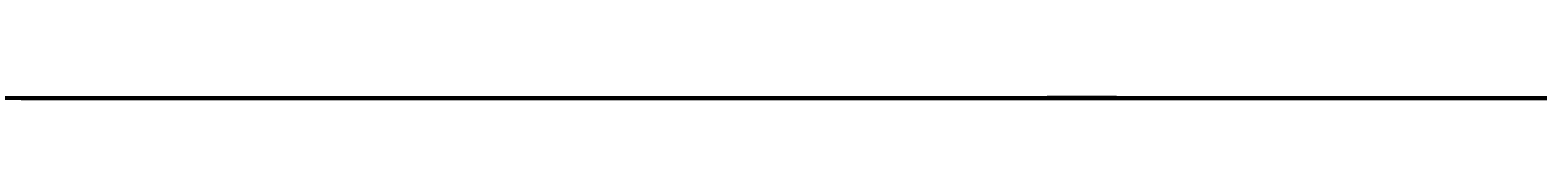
# Model space of a CAD drawing. Header units: millimetres. Extents: x -12354389001 to 271431, y -126469 to 48347.
# Tile 17 of 79: x -12346506158 to -12346140128, y -42877 to -42182. Entities that reach past the tile are written whole.
import ezdxf
from ezdxf.enums import TextEntityAlignment as Align

# ---------------------------------------------------------------- set-up
doc = ezdxf.new("R2010")
doc.units = ezdxf.units.MM
for name, pattern in [('1', [0]), ('4', [5, 3, -2]), ('BGS', [10, 0, 10])]:
    doc.linetypes.add(name, pattern=pattern)
doc.layers.get('0').update_dxf_attribs({"lineweight": 9})
doc.layers.add('00 opisy', color=7, linetype='Continuous', lineweight=25)
doc.layers.add('EBUPP', color=7, linetype='1', lineweight=30)
for name, color, linetype in [('EADOD', 7, 'Continuous'), ('EDZPD', 3, '1'), ('SDROK', 7, 'Continuous'), ('SDRPK', 7, '1'), ('SZOPO', 7, 'BGS'), ('SZZPZ', 102, 'Continuous'), ('UCCOO', 6, 'Continuous'), ('UCCPOR', 6, '1'), ('UCCTO', 6, 'Continuous'), ('UEEOA', 1, 'Continuous'), ('UEEOO', 1, 'Continuous'), ('UEEPA', 1, '1'), ('UEEPON', 1, '1'), ('UEETO', 1, 'Continuous'), ('UGGOO', 2, 'Continuous'), ('UGGPOR', 2, '1'), ('UKKOA', 7, 'Continuous'), ('UKKOO', 1, 'Continuous'), ('UKKPA', 1, '1'), ('UKKPB', 1, '1'), ('UKKTO', 1, 'Continuous'), ('UTTOO', 2, 'Continuous'), ('UTTPO', 1, '1'), ('UTTTO', 2, 'Continuous'), ('UWWOA', 5, 'Continuous'), ('UWWOO', 5, 'Continuous'), ('UWWPA', 5, '1'), ('UWWPO', 5, '4'), ('UWWTO', 5, 'Continuous'), ('WUKOS', 7, 'Continuous'), ('WUKPS', 7, '1'), ('ZAKRES', 2, '1')]:
    doc.layers.add(name, color=color, linetype=linetype)
doc.styles.get("Standard").update_dxf_attribs({"font": 'arial.ttf'})

# ---------------------------------------------------------------- blocks, each defined once
blk = doc.blocks.new('KCI')
for p, q in [((3.17, 0.5), (5, 0)), ((0, 0), (3.17, 0)), ((3.17, -0.5), (5, 0))]:
    blk.add_line(p, q)
blk = doc.blocks.new('DLI')
blk.add_circle((0, 0), 0.09)
for centre, start, end in [((0, 0.750093), 30.14144, 149.85856), ((-0.713298, 0.231779), 102.145781, 221.858708), ((0.713298, 0.231779), 318.141292, 77.854219), ((-0.440797, -0.606751), 174.149498, 293.852913), ((0.440797, -0.606751), 246.147087, 5.850502)]:
    blk.add_arc(centre, 0.75, start, end)
blk = doc.blocks.new('TRA')
for p, q in [((-5.5, 2.7539), (-5.5, 1.7539)), ((-4.5, 2.7539), (-4.5, 1.7539)), ((4.5, 2.7539), (4.5, 1.7539)), ((5.5, 2.7539), (5.5, 1.7539)), ((-0.5, -2.2461), (-0.5, -3.2461)), ((0.5, -2.2461), (0.5, -3.2461))]:
    blk.add_line(p, q)
blk = doc.blocks.new('DIG')
for p, q in [((-0.6024, 0.1875), (-0.9874, 1.3242)), ((-0.9874, 1.3242), (-0.0078, 0.6309)), ((-0.0078, 0.6309), (0.9542, 1.3483)), ((0.9542, 1.3483), (0.5976, 0.2024)), ((-1.5645, -0.5299), (-0.6024, 0.1875)), ((0.5976, 0.2024), (1.5772, -0.4909)), ((-0.3645, -0.515), (-1.5645, -0.5299)), ((0.0205, -1.6517), (-0.3645, -0.515)), ((0.3772, -0.5058), (0.0205, -1.6517)), ((1.5772, -0.4909), (0.3772, -0.5058))]:
    blk.add_line(p, q)
blk.add_circle((0, 0), 0.09)
blk = doc.blocks.new('PNN')
for p, q in [((5.2, 0), (4.0686, 1.1314)), ((1.2, 0), (9.2, 0)), ((5.2, 0), (4.0686, -1.1314))]:
    blk.add_line(p, q)
blk = doc.blocks.new('SLS')
blk.add_circle((0, 0), 0.35)
blk = doc.blocks.new('LAT')
for p, q in [((0, 1.2), (0, 2)), ((-2, 0), (-1.2, 0)), ((1.2, 0), (2, 0)), ((0, -1.2), (0, -2))]:
    blk.add_line(p, q)
blk = doc.blocks.new('STE')
for p, q in [((-1, 0.5), (-1, -0.5)), ((1, 0.5), (1, -0.5)), ((-1, 0), (1, 0))]:
    blk.add_line(p, q)
blk = doc.blocks.new('WLD')
for p, q in [((0.75, 0.5), (-0.75, 0.5)), ((-0.75, 0.5), (-0.75, -0.5)), ((0.75, -0.5), (0.75, 0.5)), ((-0.75, -0.5), (0.75, -0.5))]:
    blk.add_line(p, q)
blk = doc.blocks.new('KRA')
for p, q in [((-0.75, -0.3571), (-0.75, 0.3571)), ((-0.75, 0.3571), (0.75, 0.3571)), ((-0.25, -0.3571), (-0.25, 0.3571)), ((0.25, -0.3571), (0.25, 0.3571)), ((0.75, 0.3571), (0.75, -0.3571)), ((0.75, -0.3571), (-0.75, -0.3571))]:
    blk.add_line(p, q)
blk = doc.blocks.new('WLZ')
blk.add_circle((0, 0), 0.4)
blk = doc.blocks.new('ZAS')
for p, q in [((0.25, 0.25), (-0.25, 0.25)), ((-0.25, 0.25), (-0.25, -0.25)), ((0.25, -0.25), (0.25, 0.25)), ((-0.25, -0.25), (0.25, -0.25))]:
    blk.add_line(p, q)
blk = doc.blocks.new('HYP')
for p, q in [((0, 1.5), (-0.5303, 0.9697)), ((0, 1.5), (0.5303, 0.9697)), ((0, 0.75), (0, 1.5))]:
    blk.add_line(p, q)
blk.add_circle((0, 0), 0.75)
blk = doc.blocks.new('WLM')
for p, q in [((0.35, 0.35), (-0.35, 0.35)), ((-0.35, 0.35), (-0.35, -0.35)), ((0.35, -0.35), (0.35, 0.35)), ((-0.35, -0.35), (0.35, -0.35))]:
    blk.add_line(p, q)
blk = doc.blocks.new('WSP')
blk.add_circle((0, 0), 0.09)
blk = doc.blocks.new('Wrocławska 82')
at = {"layer": 'EBUPP', "linetype": '1'}
for p, q in [((-295446.32, 34191.83), (-295446.63, 34189.1)), ((-295438.59, 34190.94), (-295446.32, 34191.83)), ((-295446.63, 34189.1), (-295443.54, 34188.74)), ((-295447.28, 34082.76), (-295432.95, 34121.97)), ((-295455.91, 34074.51), (-295452.23, 34084.57)), ((-295452.23, 34084.57), (-295447.28, 34082.76)), ((-295435.76, 34067.15), (-295455.91, 34074.51)), ((-295461.79, 34046.45), (-295415.33, 34028.85)), ((-295419.92, 34016.73), (-295466.38, 34034.33)), ((-295443.64, 33989.96), (-295449.99, 33972.18)), ((-295437.03, 33970.31), (-295449.12, 33974.63)), ((-295449.99, 33972.18), (-295437.91, 33967.87)), ((-295456.68, 33956.62), (-295446.66, 33952.95)), ((-295446.66, 33952.95), (-295458.59, 33920.43)), ((-295466.68, 33859.01), (-295452.11, 33853.72)), ((-295452.11, 33853.72), (-295452.01, 33854)), ((-295452.01, 33854), (-295439.07, 33849.31)), ((-295454.36, 33846.94), (-295469.13, 33852.29)), ((-295439.07, 33849.31), (-295447.25, 33826.72)), ((-295460.02, 33831.35), (-295454.36, 33846.94)), ((-295447.25, 33826.72), (-295460.02, 33831.35)), ((-295457.27, 33804.31), (-295454.27, 33803.22)), ((-295454.27, 33803.22), (-295454.12, 33803.63)), ((-295454.12, 33803.63), (-295453.55, 33803.43)), ((-295453.55, 33803.43), (-295453.7, 33803)), ((-295453.7, 33803), (-295450.46, 33801.83)), ((-295450.46, 33801.83), (-295450.29, 33802.29)), ((-295450.29, 33802.29), (-295449.79, 33802.11)), ((-295449.79, 33802.11), (-295453.19, 33792.73)), ((-295453.54, 33793.27), (-295456.72, 33794.42)), ((-295453.67, 33792.91), (-295453.54, 33793.27)), ((-295453.19, 33792.73), (-295453.67, 33792.91)), ((-295511.42, 33777.7), (-295435.98, 33750)), ((-295485.4, 33750), (-295432.48, 33730.57))]:
    blk.add_line(p, q, dxfattribs=at)
at = {"layer": 'EDZPD', "linetype": '1'}
for p, q in [((-295479.51, 34183.77), (-295384.38, 34173.49)), ((-295457.47, 34172.26), (-295437.8, 34169.78)), ((-295433.2, 33724), (-295471.7, 33737.6))]:
    blk.add_line(p, q, dxfattribs=at)
at = {"layer": 'SDRPK', "linetype": '1'}
for p, q in [((-295459.84, 34193.22), (-295447.9, 34191.93)), ((-295448.34, 34184.44), (-295447.9, 34191.93)), ((-295462.46, 34185.87), (-295448.34, 34184.44)), ((-295457.12, 34183.64), (-295431.56, 34181.24)), ((-295480.18, 34182.25), (-295452.96, 34179.36)), ((-295452.96, 34179.36), (-295419.35, 34175.74)), ((-295432.73, 34171.64), (-295458.81, 34174.49)), ((-295448.34, 34170.33), (-295448.73, 34167.4)), ((-295446.58, 34167.21), (-295446.23, 34170.07)), ((-295448.73, 34167.4), (-295458.8, 34152.71)), ((-295457.03, 34152.07), (-295446.58, 34167.21)), ((-295450.75, 34131.44), (-295445.52, 34138.4)), ((-295455.47, 34118), (-295450.75, 34131.44)), ((-295447.84, 34115.94), (-295446.49, 34120.13)), ((-295450.03, 34109.72), (-295447.84, 34115.94)), ((-295439.71, 34103.56), (-295448.08, 34106.64)), ((-295454.02, 34098.26), (-295453.32, 34100.18)), ((-295457.8, 34087.53), (-295454.02, 34098.26)), ((-295447.77, 34071.43), (-295451.95, 34059.84)), ((-295448.97, 34059.28), (-295444.99, 34070.48)), ((-295446.01, 34067.6), (-295448.79, 34068.6)), ((-295436.5, 34019.71), (-295473.36, 34033.17)), ((-295453.1, 33971.38), (-295445.38, 33994)), ((-295491.77, 33984.54), (-295453.34, 33969.98)), ((-295452.85, 33971.28), (-295453.1, 33971.38)), ((-295453.34, 33969.98), (-295452.85, 33971.28)), ((-295462.42, 33970.29), (-295444.35, 33963.69)), ((-295410.63, 33947.38), (-295457.79, 33964.92)), ((-295454.07, 33905.57), (-295455.02, 33903.03)), ((-295451.37, 33904.53), (-295454.07, 33905.54)), ((-295452.32, 33902.01), (-295451.37, 33904.53)), ((-295455.02, 33903.03), (-295452.32, 33902.01)), ((-295480.39, 33869.54), (-295448.54, 33857.8)), ((-295459.76, 33867.95), (-295441.94, 33861.45)), ((-295448.54, 33857.8), (-295437.69, 33853.86)), ((-295444.25, 33823.23), (-295462.92, 33830.18)), ((-295442.4, 33803.03), (-295446.7, 33790.88)), ((-295453.97, 33786.16), (-295472.06, 33792.9)), ((-295440.08, 33780.91), (-295453.97, 33786.16)), ((-295495.03, 33738.82), (-295432.79, 33719))]:
    blk.add_line(p, q, dxfattribs=at)
at = {"layer": 'SDRPK', "linetype": '4'}
for p, q in [((-295448.78, 34184.97), (-295448.3, 34191.67)), ((-295461.75, 34186.3), (-295448.78, 34184.97)), ((-295460.8, 34181.7), (-295448.27, 34180.34)), ((-295448.27, 34180.34), (-295436.12, 34179.3)), ((-295456.43, 34152.02), (-295452.39, 34157.91)), ((-295447.12, 34137.6), (-295445.09, 34141.56)), ((-295460.27, 34138.5), (-295448.53, 34134.36)), ((-295449.46, 34135.41), (-295447.12, 34137.6)), ((-295461.26, 34136.78), (-295449.8, 34132.69)), ((-295450.43, 34131.86), (-295462.65, 34136.22)), ((-295450.03, 34109.72), (-295453.32, 34100.18)), ((-295441.37, 34101.05), (-295447.69, 34083.56)), ((-295452.58, 34085.43), (-295456.55, 34074.19)), ((-295447.69, 34083.56), (-295452.58, 34085.43)), ((-295456.55, 34074.19), (-295447.98, 34071.03)), ((-295447.68, 34067.72), (-295447.53, 34068.14)), ((-295446.82, 34067.65), (-295447.6, 34067.93)), ((-295446.74, 34067.86), (-295446.9, 34067.43)), ((-295446.9, 34067.43), (-295447.68, 34067.72)), ((-295451.31, 34061.6), (-295464.85, 34066.58)), ((-295464.74, 34065.08), (-295451.79, 34060.28)), ((-295448.5, 34060.59), (-295440.97, 34057.8)), ((-295442.5, 34056.86), (-295448.98, 34059.25)), ((-295456.05, 34045.58), (-295453.96, 34044.79)), ((-295456.18, 34045.24), (-295454.09, 34044.44)), ((-295453.96, 34044.79), (-295454.4, 34043.65)), ((-295449.69, 34041.86), (-295449.26, 34043)), ((-295449.26, 34043), (-295446.89, 34042.11)), ((-295449.39, 34042.66), (-295447.02, 34041.76)), ((-295446.89, 34042.11), (-295447.32, 34040.97)), ((-295467.77, 34033.76), (-295452.61, 34028.03)), ((-295472.91, 34033.4), (-295435.28, 34019.81)), ((-295452.61, 34028.03), (-295451.73, 34027.13)), ((-295451.73, 34027.13), (-295432.45, 34020)), ((-295441.2, 34000), (-295450.94, 33972.25)), ((-295452.29, 33955.01), (-295449.75, 33961.92)), ((-295451.16, 33954.6), (-295448.63, 33961.51)), ((-295441.26, 33958.77), (-295453.72, 33925.24)), ((-295451.84, 33956.22), (-295450.72, 33955.81)), ((-295445.65, 33946.96), (-295444.05, 33946.37)), ((-295445.52, 33942.4), (-295455.9, 33914.25)), ((-295453.72, 33925.24), (-295455.94, 33919.46)), ((-295446.53, 33917.08), (-295458.82, 33882.62)), ((-295458.82, 33882.62), (-295446.53, 33917.08)), ((-295429.86, 33910.98), (-295446.53, 33917.08)), ((-295446.53, 33917.08), (-295429.86, 33910.98)), ((-295457.46, 33909.19), (-295450.34, 33906.75)), ((-295460.02, 33908.25), (-295450.89, 33905.06)), ((-295458.82, 33882.62), (-295442.33, 33876.55)), ((-295442.33, 33876.55), (-295458.82, 33882.62)), ((-295447.48, 33852.36), (-295445.86, 33856.83)), ((-295446.13, 33851.87), (-295444.51, 33856.34)), ((-295438.36, 33848.21), (-295446.26, 33826.9)), ((-295446.26, 33826.9), (-295441.43, 33824.26)), ((-295446.34, 33824.01), (-295445.52, 33826.22)), ((-295449.79, 33802.11), (-295447.84, 33807.52)), ((-295431.98, 33729.43), (-295487.54, 33750))]:
    blk.add_line(p, q, dxfattribs=at)
at = {"layer": 'SDRPK', "linetype": '1'}
for centre, radius, start, end in [((-295443.5958, 34118.1265), 3.52, 81.73878, 145.30764), ((-295446.751, 34109.6387), 3.28, 178.57974, 246.09744), ((-295448.2983, 34095.6568), 7.5, 64.92658, 95.67506), ((-295449.0712, 34098.5801), 4.54, 89.6058, 159.36578), ((-295454.0455, 34060.9472), 2.37, 272.79305, 332.14933), ((-295445.7896, 34058.3273), 3.32, 163.3239, 238.38502), ((-295455.2073, 34063.6104), 5.19, 242.42299, 284.24768), ((-295446.753, 34061.903), 6.45, 263.08097, 301.94769)]:
    blk.add_arc(centre, radius, start, end, dxfattribs=at)
at = {"layer": 'SZOPO', "linetype": 'BGS'}
for p, q in [((-295410.41, 34165.91), (-295457.88, 34171.76)), ((-295451.74, 34157.81), (-295450.71, 34159.36)), ((-295452.65, 34158.4), (-295451.74, 34157.81)), ((-295444.59, 33789.79), (-295453.1, 33792.96)), ((-295502.71, 33750), (-295351.53, 33696.25))]:
    blk.add_line(p, q, dxfattribs=at)
at = {"layer": 'UCCOO'}
blk.add_line((-295454.7166, 34048.418), (-295448.3978, 34048.418), dxfattribs=at)
at = {"layer": 'UCCPOR', "linetype": '1'}
for p, q in [((-295439.35, 34040.47), (-295455.39, 34046.46)), ((-295456.55, 34046.21), (-295442.78, 34040.98)), ((-295436.37, 33865.02), (-295455.6, 33872.06)), ((-295436.66, 33864.25), (-295455.88, 33871.29)), ((-295441.19, 33804.67), (-295453.62, 33770.84)), ((-295447.67, 33784.31), (-295440.6, 33803.86)), ((-295452.26, 33771.63), (-295447.67, 33784.31)), ((-295452.26, 33771.63), (-295439.85, 33770.01)), ((-295453.62, 33770.84), (-295458.28, 33758.23)), ((-295457.44, 33757.92), (-295452.53, 33770.7)), ((-295444.81, 33769.71), (-295452.53, 33770.7))]:
    blk.add_line(p, q, dxfattribs=at)
at = {"layer": 'UCCTO'}
for p, q in [((-295455.67, 34047.25), (-295454.1498, 34045.2181)), ((-295454.1498, 34045.2181), (-295445.8441, 34045.2181))]:
    blk.add_line(p, q, dxfattribs=at)
at = {"layer": 'UEEPON', "linetype": '1'}
for p, q in [((-295446.08, 34189.02), (-295442.12, 34181.59)), ((-295455.99, 34182.85), (-295453.19, 34182.6)), ((-295453.19, 34182.6), (-295446.96, 34182.04)), ((-295446.96, 34182.04), (-295435.24, 34180.95)), ((-295459.33, 34173.23), (-295452.46, 34172.41)), ((-295452.46, 34172.41), (-295436.9, 34170.36)), ((-295455, 34170.52), (-295439.41, 34167.97)), ((-295445.53, 34144.07), (-295446.41, 34141.44)), ((-295446.68, 34141.02), (-295448.39, 34136.22)), ((-295456.84, 34138.47), (-295454.21, 34137.51)), ((-295454.21, 34137.51), (-295449.86, 34135.92)), ((-295448.39, 34136.22), (-295451.46, 34132.13)), ((-295448.8, 34135.87), (-295448.39, 34136.22)), ((-295451.46, 34132.13), (-295452.66, 34128.65)), ((-295452.66, 34128.65), (-295453.38, 34126.59)), ((-295453.38, 34126.59), (-295454.31, 34123.94)), ((-295454.31, 34123.94), (-295456.23, 34118.45)), ((-295461.68, 34063.04), (-295449.31, 34058.59)), ((-295449.31, 34058.59), (-295446.74, 34057.67)), ((-295446.29, 34057.51), (-295441.07, 34055.64)), ((-295454.89, 34045.13), (-295444.91, 34041.27)), ((-295457.18, 34028.79), (-295450.69, 34026.32)), ((-295450.69, 34026.32), (-295437.33, 34021.32)), ((-295448.88, 33981.13), (-295445.55, 33990.54)), ((-295453.21, 33968.9), (-295448.88, 33981.13)), ((-295454.59, 33969.4), (-295453.21, 33968.9)), ((-295456.69, 33959.09), (-295453.21, 33968.9)), ((-295453.21, 33968.9), (-295446.71, 33966.54)), ((-295446.71, 33966.54), (-295424.41, 33958.27)), ((-295459.8, 33875.71), (-295443.76, 33867.46)), ((-295455.37, 33867.75), (-295448.74, 33865.32)), ((-295448.26, 33865.05), (-295445.35, 33863.51)), ((-295445.35, 33863.51), (-295447.73, 33856.69)), ((-295456.76, 33859.99), (-295453.71, 33858.88)), ((-295453.71, 33858.88), (-295451.07, 33857.91)), ((-295451.07, 33857.91), (-295447.73, 33856.69)), ((-295447.73, 33856.69), (-295436.87, 33852.71)), ((-295450.47, 33827.89), (-295451.33, 33825.34)), ((-295451.33, 33825.34), (-295450.65, 33824.49)), ((-295450.65, 33824.49), (-295432.83, 33818.11)), ((-295469.41, 33795.32), (-295446.11, 33786.06)), ((-295446.11, 33786.06), (-295441.66, 33784.32)), ((-295437.72, 33728.88), (-295472.35, 33740.84))]:
    blk.add_line(p, q, dxfattribs=at)
blk.add_arc((-295449.2246, 34138.1305), 2.3, 253.96167, 280.63707, dxfattribs=at)
at = {"layer": 'UEETO'}
for p, q in [((-295450.47, 33827.89), (-295450.3448, 33825.3179)), ((-295450.3448, 33825.3179), (-295441.3335, 33825.3179))]:
    blk.add_line(p, q, dxfattribs=at)
at = {"layer": 'UGGPOR', "linetype": '1'}
for p, q in [((-295456.44, 34180.45), (-295451.74, 34179.85)), ((-295451.74, 34179.85), (-295448.5, 34179.44)), ((-295448.5, 34179.44), (-295437.37, 34177.96)), ((-295455.15, 34173.64), (-295453.18, 34173.34)), ((-295453.18, 34173.34), (-295435.67, 34170.94))]:
    blk.add_line(p, q, dxfattribs=at)
at = {"layer": 'UKKOA'}
for p, q in [((-295458.1308, 34187.2), (-295451.6165, 34187.2)), ((-295451.91, 34186.41), (-295452.0308, 34187.05)), ((-295452.0308, 34187.05), (-295445.712, 34187.05)), ((-295451.4367, 34183.84), (-295445.1831, 34183.84)), ((-295453.852, 34160.3606), (-295447.5983, 34160.3606)), ((-295444.57, 34158.41), (-295447.5983, 34160.3606)), ((-295447.89, 34150.47), (-295446.9908, 34150.44)), ((-295446.9908, 34150.44), (-295440.8022, 34150.44)), ((-295458.2619, 34140.5), (-295451.9431, 34140.5)), ((-295450.26, 34140.27), (-295451.9431, 34140.5)), ((-295451.1019, 34099.35), (-295444.7831, 34099.35)), ((-295456.56, 34067.95), (-295454.0308, 34068.1)), ((-295454.0308, 34068.1), (-295448.1028, 34068.1)), ((-295454.5708, 33807.26), (-295448.1868, 33807.26))]:
    blk.add_line(p, q, dxfattribs=at)
at = {"layer": 'UKKPB', "linetype": '1'}
for p, q in [((-295451.17, 34196.16), (-295449.17, 34198.01)), ((-295453.87, 34193.65), (-295451.17, 34196.16)), ((-295460.27, 34187.72), (-295453.87, 34193.65)), ((-295454.61, 34186.63), (-295452.17, 34186.31)), ((-295451.84, 34186.12), (-295451.6, 34183.09)), ((-295451.27, 34182.83), (-295443.52, 34182.01)), ((-295444.87, 34158.43), (-295456.29, 34159)), ((-295446.09, 34154.64), (-295444.7, 34158.14)), ((-295446.16, 34154.46), (-295446.09, 34154.64)), ((-295446.36, 34153.96), (-295446.16, 34154.46)), ((-295446.72, 34153.05), (-295446.36, 34153.96)), ((-295447.65, 34150.69), (-295446.72, 34153.05)), ((-295457.03, 34152.07), (-295448.17, 34150.48)), ((-295449.9, 34144.89), (-295447.87, 34150.18)), ((-295453.65, 34135.14), (-295449.9, 34144.89)), ((-295456.31, 34128.29), (-295453.65, 34135.14)), ((-295463.02, 34110.49), (-295453.12, 34106.68)), ((-295453.12, 34106.68), (-295452.61, 34106.48)), ((-295452.61, 34106.48), (-295452.19, 34106.32)), ((-295452.19, 34106.32), (-295443.47, 34102.78)), ((-295456.27, 34067.86), (-295442.93, 34063.7)), ((-295449, 33983.61), (-295445.9, 33992.84)), ((-295449.17, 33983.09), (-295449, 33983.61)), ((-295449.73, 33981.43), (-295449.17, 33983.09)), ((-295450.27, 33979.82), (-295449.73, 33981.43)), ((-295453.18, 33971.14), (-295450.27, 33979.82)), ((-295468.09, 33971.13), (-295453.66, 33970.88)), ((-295468.01, 33970.8), (-295447.41, 33963.25)), ((-295447.41, 33963.25), (-295446.61, 33962.95)), ((-295446.61, 33962.95), (-295443.14, 33961.67)), ((-295454.36, 33846.94), (-295455.58, 33845.89)), ((-295453.18, 33816.71), (-295459.98, 33819.95)), ((-295452.14, 33816.35), (-295449.1, 33815.5)), ((-295448.06, 33815.27), (-295445.52, 33814.42)), ((-295455.19, 33766.1), (-295443.12, 33761.64))]:
    blk.add_line(p, q, dxfattribs=at)
at = {"layer": 'UKKTO'}
for p, q in [((-295453.1494, 34163.5565), (-295445.1152, 34163.5565)), ((-295447.87, 34150.48), (-295446.964, 34150.54)), ((-295446.964, 34150.54), (-295438.6583, 34150.54)), ((-295460.1958, 34140.6), (-295451.8359, 34140.6)), ((-295450.26, 34140.26), (-295451.8359, 34140.6)), ((-295461.174, 34112.19), (-295452.8683, 34112.19)), ((-295452.9273, 34099.75), (-295444.6759, 34099.75)), ((-295456.008, 34067.9414), (-295446.9966, 34067.9414)), ((-295454.9272, 33807.3601), (-295445.6444, 33807.3601))]:
    blk.add_line(p, q, dxfattribs=at)
at = {"layer": 'UTTPO', "linetype": '1'}
for p, q in [((-295462.53, 34184.03), (-295451.45, 34181.84)), ((-295451.45, 34181.84), (-295447.4, 34181.14)), ((-295447.4, 34181.14), (-295447.08, 34181.1)), ((-295447.08, 34181.1), (-295445.59, 34180.91)), ((-295450.15, 34154.23), (-295442.83, 34167.58)), ((-295452.08, 34152.17), (-295450.15, 34154.23)), ((-295455.86, 34146.34), (-295452.08, 34152.17)), ((-295470.36, 34072.13), (-295450.79, 34064.7)), ((-295448.01, 34071.62), (-295450.79, 34064.7)), ((-295455.74, 34065.38), (-295432.67, 34057.92)), ((-295450.79, 34064.7), (-295443.7, 34061.59)), ((-295451.61, 33968.38), (-295442.66, 33992.96)), ((-295478.27, 33978.19), (-295453.42, 33968.95)), ((-295453.42, 33968.95), (-295457.31, 33958.92)), ((-295453.42, 33968.95), (-295451.61, 33968.38)), ((-295462.47, 33794.04), (-295440.88, 33786.68))]:
    blk.add_line(p, q, dxfattribs=at)
at = {"layer": 'UWWPO', "linetype": '1'}
for p, q in [((-295471.49, 34167.76), (-295444.02, 34165.95)), ((-295453.69, 34108.87), (-295465.73, 34113.57)), ((-295446.64, 34106.32), (-295444.93, 34111.17)), ((-295451.89, 34108.16), (-295453.69, 34108.87)), ((-295446.87, 34106.2), (-295451.89, 34108.16)), ((-295446.53, 34106.12), (-295445.76, 34105.83)), ((-295448.62, 34100.72), (-295446.76, 34105.99)), ((-295445.76, 34105.83), (-295443.95, 34105.13)), ((-295452.1, 34090.68), (-295448.62, 34100.72)), ((-295452.81, 34090.9), (-295452.1, 34090.68)), ((-295452.1, 34090.68), (-295453.81, 34085.95)), ((-295454.46, 34084.12), (-295453.81, 34085.95)), ((-295460.94, 34065.78), (-295453.4, 34063.21)), ((-295453.4, 34063.21), (-295451.57, 34062.59)), ((-295451.57, 34062.59), (-295442.05, 34059.35)), ((-295460.2, 33962.72), (-295447.66, 33958.18)), ((-295447.66, 33958.18), (-295440.34, 33955.14)), ((-295453.68, 33900.03), (-295453.14, 33899.89)), ((-295453.14, 33899.89), (-295455.39, 33893.62)), ((-295457.1, 33856.67), (-295453.35, 33855.32)), ((-295453.35, 33855.32), (-295442.92, 33851.61)), ((-295454.39, 33782.05), (-295442.43, 33813.74)), ((-295454.39, 33782.05), (-295432.61, 33773.69))]:
    blk.add_line(p, q, dxfattribs=at)
at = {"layer": 'UWWTO'}
for p, q in [((-295446.7, 34106.15), (-295446.1472, 34106.7647)), ((-295446.1472, 34106.7647), (-295437.1359, 34106.7647)), ((-295453.93, 33900.28), (-295455.5127, 33898.6646))]:
    blk.add_line(p, q, dxfattribs=at)
at = {"layer": 'WUKPS', "linetype": '1'}
for p, q in [((-295452.67, 34101.3), (-295453.76, 34095.17)), ((-295452.85, 34100.31), (-295453.04, 34100.35)), ((-295453.2, 34098.34), (-295453.48, 34098.39)), ((-295453.55, 34096.37), (-295454.51, 34096.54)), ((-295453.76, 34095.17), (-295456.48, 34086.91)), ((-295454, 34094.43), (-295454.59, 34094.62)), ((-295442.19, 33862.77), (-295467.55, 33872.01)), ((-295453.64, 33866.95), (-295454.03, 33865.89)), ((-295452.7, 33866.6), (-295452.9, 33866.08)), ((-295451.76, 33866.26), (-295452.15, 33865.21)), ((-295450.83, 33865.92), (-295451.02, 33865.39)), ((-295449.89, 33865.58), (-295450.27, 33864.52)), ((-295448.95, 33865.24), (-295449.14, 33864.71)), ((-295448.01, 33864.89), (-295448.39, 33863.83)), ((-295447.07, 33864.55), (-295447.26, 33864.02)), ((-295446.13, 33864.21), (-295446.51, 33863.15)), ((-295437.39, 33782.24), (-295477.65, 33798.28)), ((-295458.11, 33788.46), (-295450.55, 33785.33)), ((-295452.67, 33788.32), (-295453.03, 33787.42)), ((-295450.81, 33787.58), (-295451.55, 33785.74)), ((-295448.96, 33786.84), (-295449.33, 33785.91)), ((-295447.1, 33786.1), (-295447.85, 33784.22)), ((-295450.55, 33785.33), (-295444.15, 33782.71))]:
    blk.add_line(p, q, dxfattribs=at)
at = {"layer": 'ZAKRES', "linetype": '1'}
for p, q in [((-295479.37, 34174.94), (-295384.45, 34162.74)), ((-295431.32, 33723.42), (-295473.25, 33738.19))]:
    blk.add_line(p, q, dxfattribs=at)
at = {"layer": 'EADOD', "rotation": 249.660002}
blk.add_blockref('KCI', (-295443.46, 33834.44), dxfattribs=at)
at = {"layer": 'SZZPZ'}
for name, p in [('TRA', (-295457.45, 34182.67)), ('TRA', (-295448.83, 34181.63)), ('DLI', (-295455.05, 34168.16)), ('DLI', (-295452.78, 34165.22)), ('DLI', (-295450.92, 34155.5)), ('DLI', (-295448.69, 34147.44)), ('TRA', (-295454.48, 34143.14)), ('DLI', (-295445.9, 34116.53)), ('TRA', (-295443.08, 34111.55)), ('TRA', (-295447.09, 34097.42)), ('DLI', (-295448.51, 34094.94)), ('TRA', (-295449.19, 34088.61)), ('TRA', (-295456.61, 34079.78)), ('DLI', (-295454.18, 34070.08)), ('DIG', (-295450.67, 34066.72)), ('TRA', (-295457.45, 34065.21)), ('DIG', (-295446.93, 34061.76)), ('TRA', (-295442.52, 34060.42)), ('DLI', (-295455.11, 34059.22)), ('DIG', (-295447.53, 34056.95)), ('TRA', (-295445.79, 33965.95)), ('DLI', (-295446.45, 33936.53)), ('TRA', (-295443.56, 33931.19)), ('DLI', (-295449.11, 33928.83)), ('DLI', (-295450.66, 33922.94)), ('DLI', (-295452.59, 33918.68)), ('TRA', (-295451.41, 33911.85)), ('TRA', (-295458.44, 33894.02)), ('TRA', (-295451.48, 33872.52)), ('DLI', (-295446.22, 33865.73)), ('DLI', (-295455.19, 33858.53)), ('DLI', (-295450.11, 33856.75)), ('DLI', (-295444.44, 33854.69)), ('TRA', (-295455.46, 33721.31)), ('TRA', (-295446.78, 33704.71))]:
    blk.add_blockref(name, p, dxfattribs=at)
at = {"layer": 'UEEOO', "rotation": 354.94}
blk.add_blockref('PNN', (-295460.45, 34181.4), dxfattribs=at)
at = {"layer": 'UEEPA'}
for name, p, rotation in [('LAT', (-295446.54, 34141.23), 87.349995), ('LAT', (-295446.49, 34057.67), 90.40000299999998), ('STE', (-295445.21, 34040.17), 337.54), ('LAT', (-295448.5, 33865.21), 90.53999399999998), ('STE', (-295450.47, 33827.89), 336.21), ('PNN', (-295441.25, 33784.54), 159.409994)]:
    blk.add_blockref(name, p, dxfattribs=dict(at, rotation=rotation))
for p in [(-295446.54, 34141.23), (-295446.49, 34057.67), (-295448.5, 33865.21)]:
    blk.add_blockref('SLS', p, dxfattribs=at)
at = {"layer": 'UKKPA'}
for name, p, rotation in [('KRA', (-295448.92, 34197.97), 278.410003), ('WLD', (-295450.26, 34140.26), 71.26000900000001), ('KRA', (-295445.71, 33993.33), 70.62999299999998), ('KRA', (-295453.47, 33970.7), 61.890001), ('KRA', (-295452.63, 33816.59), 339.59), ('KRA', (-295448.56, 33815.45), 339.59), ('KRA', (-295454.87, 33771.46), 344.49)]:
    blk.add_blockref(name, p, dxfattribs=dict(at, rotation=rotation))
for p in [(-295451.91, 34186.42), (-295451.55, 34182.79), (-295447.87, 34150.48)]:
    blk.add_blockref('WLZ', p, dxfattribs=at)
at = {"layer": 'UWWPA', "rotation": 70.539998}
blk.add_blockref('ZAS', (-295446.7, 34106.15), dxfattribs=at)
at = {"layer": 'UWWPA'}
for name, p in [('HYP', (-295452.8, 34090.9)), ('WLM', (-295453.93, 33900.28))]:
    blk.add_blockref(name, p, dxfattribs=at)
at = {"layer": 'WUKOS'}
for p in [(-295446.42, 34191.94), (-295446.72, 34188.87), (-295446.42, 34167.14), (-295450.86, 34131.49), (-295450.59, 34131.41), (-295445.81, 34116.56), (-295450.17, 34109.77), (-295449.93, 34109.61), (-295446.76, 34106.22), (-295447.84, 34103.39), (-295453.24, 34100.73), (-295448.23, 34095.07), (-295452.9, 34090.89), (-295452.33, 34084.92), (-295448.03, 34071.48), (-295445.85, 34067.49), (-295450.72, 34066.44), (-295448.79, 34059.33), (-295453.63, 34058.17), (-295453.82, 34044.93), (-295446.72, 34042.22), (-295451.64, 34027.24), (-295445.79, 33993.35), (-295450.09, 33971.88), (-295453.51, 33970.67), (-295449.19, 33961.88), (-295450.56, 33955.75), (-295446.53, 33953.07), (-295446.34, 33939.76), (-295452.23, 33937.11), (-295446.66, 33917.28), (-295450.07, 33906.73), (-295453.95, 33900.25), (-295449.27, 33865.53), (-295449.74, 33864.12), (-295445.88, 33856.99), (-295451.82, 33854.1), (-295446.23, 33826.88), (-295446.44, 33824.23), (-295446.6, 33823.92), (-295452.69, 33816.54), (-295448.49, 33815.38), (-295447.74, 33807.6), (-295449.67, 33802.01), (-295452.89, 33793.26), (-295453.63, 33792.57), (-295448.32, 33754.66)]:
    blk.add_blockref('WSP', p, dxfattribs=at)
at = {"layer": 'SDROK', "oblique": 15}
for s, rotation, p in [('mur bet.', 55.41001, (-295451.91, 34160.43)), ('ch.bet.', 340.38, (-295458.87, 34136.37)), ('bet.', 70.64999, (-295455.46, 34123.99)), ('j.asf.', 70.57, (-295449.51, 34121.1)), ('bet.', 339.63, (-295450.76, 34104.56)), ('ch.bet', 339.69, (-295459.62, 34063.38)), ('ch.bet', 339.76, (-295447.4, 34058.93)), ('bet.', 69.87001, (-295450.21, 33957.45)), ('ch.ziemn.', 69.74999, (-295451.53, 33927.48)), ('bet.', 339.43, (-295454.46, 33903.75)), ('kort tenisowy', 70.08, (-295446.08, 33891.62)), ('bet.', 339.59, (-295455.26, 33828.02))]:
    blk.add_text(s, height=1.5, rotation=rotation, dxfattribs=at).set_placement(p)
blk.add_text('bet.', height=1.5, dxfattribs=at).set_placement((-295449.07, 33796.68))
at = {"layer": 'UCCOO', "oblique": 15}
for s, p in [('217.70', (-295454.56, 34049.02)), ('216.20', (-295454.66, 34047.61))]:
    blk.add_text(s, height=1.8, dxfattribs=at).set_placement(p)
blk.add_text('c.o', height=1.8, rotation=70.1, dxfattribs=at).set_placement((-295454.8, 33765.3))
at = {"layer": 'UCCTO', "oblique": 15}
blk.add_text('921c-4-5', height=1.5, dxfattribs=at).set_placement((-295454.02, 34047.22), align=Align.TOP_LEFT)
at = {"layer": 'UEEOA', "oblique": 15}
blk.add_text('e', height=1.8, dxfattribs=at).set_placement((-295451.4, 33828.08), align=Align.TOP_LEFT)
at = {"layer": 'UEEOO', "oblique": 15}
for rotation, p in [(339.9, (-295456.98, 34138.42)), (70.72999, (-295454.68, 34126.07)), (70.49, (-295449.54, 33979.14)), (340.01, (-295457.2, 33970.24)), (339.88, (-295453.7, 33858.75))]:
    blk.add_text('eNA', height=1.8, rotation=rotation, dxfattribs=at).set_placement(p, align=Align.TOP_LEFT)
at = {"layer": 'UEETO', "oblique": 15}
for s, rotation, p in [('1-1.2/2', 342.68251, (-295457.09, 34139.52)), ('1-1.1/14', 70.24053, (-295453.82, 34128.5)), ('1-1.1/39', 70.61734, (-295448.61, 33981.6)), ('1-1.1/101', 339.94688, (-295460.63, 33861.13))]:
    blk.add_text(s, height=1.5, rotation=rotation, dxfattribs=at).set_placement(p, align=Align.TOP_LEFT)
blk.add_text('971a-2-18', height=1.5, dxfattribs=at).set_placement((-295450.21, 33825.82))
at = {"layer": 'UGGOO', "oblique": 15}
blk.add_text('gA300', height=1.8, rotation=352.71, dxfattribs=at).set_placement((-295448.5, 34179.44))
at = {"layer": 'UKKOA', "oblique": 15}
for s, p in [('220.99', (-295457.97, 34189.6)), ('221.03', (-295451.87, 34189.45)), ('218.50', (-295458.22, 34188.2)), ('218.71', (-295451.76, 34188.01)), ('k', (-295452.93, 34187.64)), ('k', (-295452.39, 34184.26)), ('218.63', (-295448.11, 34183.9)), ('216.39', (-295450.52, 34160.35)), ('k', (-295448.44, 34151.83)), ('216.46', (-295447.13, 34150.49)), ('k', (-295449.33, 34141.59)), ('ndn', (-295454.23, 34140.55)), ('215.82', (-295461.04, 34112.69)), ('216.50', (-295447.73, 34100.19)), ('215.46', (-295454.14, 34068.26)), ('214.84', (-295454.39, 33807.3)), ('211.67', (-295460.81, 33765.04))]:
    blk.add_text(s, height=1.8, dxfattribs=at).set_placement(p, align=Align.TOP_LEFT)
for s, p in [('220.91', (-295444.54, 34184.44)), ('218.90', (-295446.96, 34160.96)), ('218.75', (-295451.3, 34141.1))]:
    blk.add_text(s, height=1.8, dxfattribs=at).set_placement(p, align=Align.RIGHT)
for s, p in [('218.99', (-295446.83, 34151.04)), ('218.52', (-295460.73, 34113.14)), ('217.91', (-295453.87, 34068.7)), ('215.54', (-295454.41, 33807.86))]:
    blk.add_text(s, height=1.8, dxfattribs=at).set_placement(p)
blk.add_text('k', height=1.8, rotation=338.95, dxfattribs=at).set_placement((-295453.8, 34108.09), align=Align.TOP_LEFT)
blk.add_text('218.32', height=1.8, dxfattribs=at).set_placement((-295444.14, 34101.75), align=Align.TOP_RIGHT)
at = {"layer": 'UKKOO', "oblique": 15}
for s, rotation, p in [('k200', 42.85, (-295453.85, 34195.21)), ('k300', 352.43, (-295458.26, 34186.98)), ('kA', 68.36999, (-295447.34, 34154.41)), ('kA', 71.44, (-295449.85, 33985.02))]:
    blk.add_text(s, height=1.8, rotation=rotation, dxfattribs=at).set_placement(p, align=Align.TOP_LEFT)
at = {"layer": 'UKKTO', "oblique": 15}
for s, p in [('921c-4-1', (-295444.58, 34164.06)), ('921c-4-4', (-295451.3, 34141.1))]:
    blk.add_text(s, height=1.5, dxfattribs=at).set_placement(p, align=Align.RIGHT)
blk.add_text('1-1.1/24', height=1.5, dxfattribs=at).set_placement((-295456.64, 34159.97), align=Align.TOP_LEFT)
for s, rotation, p in [('1-1.1/25', 69.53714, (-295448.6, 34150.92)), ('1-1.1/27', 339.6384, (-295454.99, 34108.44)), ('1-1.3/5', 72.37199, (-295450.06, 33983.97))]:
    blk.add_text(s, height=1.5, rotation=rotation, dxfattribs=at).set_placement(p, align=Align.TOP_LEFT)
for s, p in [('921c-4-3', (-295446.83, 34151.04)), ('921c-4-5', (-295461.04, 34112.69)), ('921c-4-16', (-295455.87, 34068.44)), ('971a-2-70', (-295454.79, 33807.86))]:
    blk.add_text(s, height=1.5, dxfattribs=at).set_placement(p)
blk.add_text('921c-4-6', height=1.5, dxfattribs=at).set_placement((-295444.14, 34101.75), align=Align.TOP_RIGHT)
at = {"layer": 'UTTOO', "oblique": 15}
for rotation, p in [(352.71, (-295447.08, 34181.1)), (68.93001, (-295450.09, 34066.69)), (69.23, (-295446.67, 33982.22)), (342.56513, (-295449.62, 33789.92))]:
    blk.add_text('tA', height=1.8, rotation=rotation, dxfattribs=at).set_placement(p)
at = {"layer": 'UTTTO', "oblique": 15}
for s, rotation, p in [('1-1.1/1', 57.66506, (-295455.95, 34147.87)), ('1-1.2/18', 69.24592, (-295450.16, 34068.67)), ('1-1.1/36', 70.38941, (-295447.75, 33981.38)), ('1-1.1/8', 340.87182, (-295454.51, 33792.4))]:
    blk.add_text(s, height=1.5, rotation=rotation, dxfattribs=at).set_placement(p, align=Align.TOP_LEFT)
at = {"layer": 'UWWOA', "oblique": 15}
for p in [(-295447.62, 34106.6), (-295455.3, 33900.32)]:
    blk.add_text('w', height=1.8, dxfattribs=at).set_placement(p)
at = {"layer": 'UWWOO', "oblique": 15}
for s, rotation, p in [('wA', 338.67, (-295453.74, 34109.01)), ('wA', 70.61999, (-295454.89, 34083.61)), ('wA', 341.2, (-295453.35, 34063.34)), ('wA100', 340.22, (-295456.61, 33856.66))]:
    blk.add_text(s, height=1.8, rotation=rotation, dxfattribs=at).set_placement(p)
at = {"layer": 'UWWTO', "oblique": 15}
for s, rotation, p in [('1-1.2/17', 339.44872, (-295451.96, 34109.15)), ('1-1.1/88', 71.14685, (-295454.75, 34085.88)), ('1-1.1/38', 342.42015, (-295451.5, 34063.43)), ('1-1.1/10', 69.96033, (-295455.73, 33895.43)), ('1-1.1/6', 340.63425, (-295453.3, 33856.28))]:
    blk.add_text(s, height=1.5, rotation=rotation, dxfattribs=at).set_placement(p, align=Align.TOP_LEFT)
blk.add_text('921c-4-19', height=1.5, dxfattribs=at).set_placement((-295446.01, 34107.26))
at = {"layer": 'WUKOS', "oblique": 15}
for s, rotation, p in [('220.92', 354.07, (-295459.46, 34193.48)), ('220.92', 354.7, (-295450.86, 34192.57)), ('221.06', 352.48, (-295459.77, 34192.02)), ('221.03', 355.05, (-295447.38, 34187.81)), ('218.69', 53.68, (-295450.8, 34131.68)), ('218.66', 53.77, (-295449.9, 34130.78)), ('218.37', 91.50999, (-295454.11, 34110.46)), ('218.36', 70.57, (-295450.15, 34109.94)), ('218.38', 70.57, (-295449.1, 34109.23)), ('217.75', 341.77, (-295451.46, 34027.18)), ('217.02', 339.95, (-295457.69, 33971.95)), ('217.07', 340.59, (-295450.24, 33970.95)), ('216.82', 342.21, (-295448.11, 33965.18)), ('216.95', 339.52, (-295452.83, 33963.27)), ('216.93', 339.92, (-295445.8, 33959.24)), ('217.02', 340.48, (-295450.36, 33954.53)), ('217.19', 70.52, (-295445.77, 33942.75)), ('216.01', 344.64, (-295452.91, 33866.81)), ('215.94', 340.31, (-295453.89, 33864.78)), ('215.84', 340.15, (-295450.08, 33825.68)), ('215.73', 340.5, (-295450.87, 33824.46))]:
    blk.add_text(s, height=1.8, rotation=rotation, dxfattribs=at).set_placement(p)
for s, p in [('218.71', (-295453.92, 34168.48)), ('219.18', (-295446.26, 34167.33)), ('218.67', (-295457.01, 34150.75)), ('218.50', (-295447.24, 34121.92)), ('218.50', (-295455.06, 34118.19)), ('218.45', (-295446.31, 34106.4)), ('218.24', (-295451.9, 34103.47)), ('218.22', (-295457.28, 34100.78)), ('218.65', (-295447.93, 34095.55)), ('218.55', (-295452.03, 34091.26)), ('218.40', (-295452, 34085.25)), ('218.44', (-295457.04, 34077.63)), ('218.33', (-295460.49, 34073.18)), ('218.18', (-295459.31, 34071.97)), ('218.12', (-295451.99, 34070.51)), ('218.17', (-295454.35, 34064.96)), ('217.62', (-295448.47, 34059.41)), ('217.63', (-295458.03, 34057.14)), ('217.80', (-295453.45, 34045.15)), ('217.73', (-295446.31, 34042.47)), ('217.46', (-295450.46, 33993.22)), ('216.87', (-295457.13, 33965.32)), ('216.97', (-295456.4, 33957.02)), ('217.20', (-295450.23, 33955.9)), ('217.22', (-295447.05, 33949.2)), ('216.54', (-295445.93, 33940.05)), ('216.71', (-295451.94, 33937.44)), ('216.32', (-295455.37, 33920.03)), ('216.48', (-295450.57, 33917.32)), ('216.33', (-295458.66, 33911.28)), ('216.40', (-295457.12, 33909.36)), ('216.51', (-295449.78, 33906.82)), ('216.48', (-295459.02, 33901.49)), ('216.58', (-295453.54, 33900.37)), ('216.24', (-295461.76, 33891.2)), ('216.36', (-295458.03, 33882.91)), ('216.28', (-295460.61, 33872.36)), ('215.77', (-295451.49, 33854.22)), ('215.35', (-295448, 33816.13)), ('215.34', (-295456.83, 33815.34)), ('215.61', (-295447.43, 33807.78)), ('215.72', (-295447.34, 33803.56)), ('215.71', (-295449.46, 33802.17)), ('215.57', (-295452.59, 33793.44)), ('214.82', (-295457.74, 33791.44)), ('213.32', (-295459.34, 33771.9)), ('213.54', (-295447.91, 33754.93))]:
    blk.add_text(s, height=1.8, dxfattribs=at).set_placement(p)

msp = doc.modelspace()

# ---------------------------------------------------------------- block references
at = {"layer": '00 opisy', "color": 7, "ltscale": 0.5, "xscale": 41788.44072896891, "zscale": 41788.44072896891}
msp.add_blockref('Wrocławska 82', (72579.819, -76527.721), dxfattribs=at)

doc.saveas('drawing.dxf')
